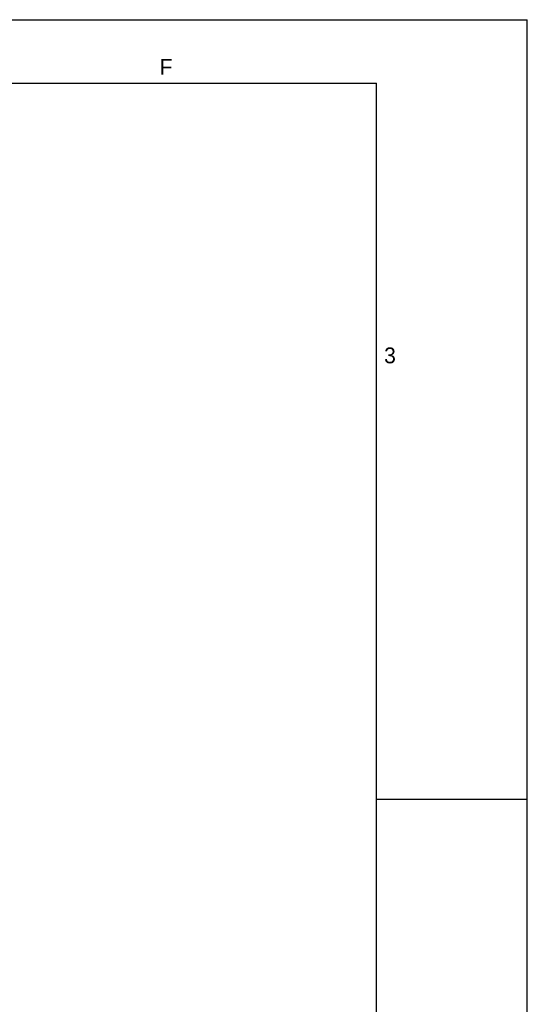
# Model space of a CAD drawing. Header units: millimetres. Extents: x 0 to 594, y 0 to 420.
# Tile 236 of 236: x 514 to 594, y 265 to 420. Entities that reach past the tile are written whole.
import ezdxf

# ---------------------------------------------------------------- set-up
doc = ezdxf.new("R2010")
doc.units = ezdxf.units.MM
doc.header["$LTSCALE"] = 32.67
doc.layers.get('0').update_dxf_attribs({"linetype": 'CONTINUOUS'})
doc.styles.add('TEXTSTYLE_2', font='trium.ttf')

msp = doc.modelspace()

# ---------------------------------------------------------------- linework, layer by layer
at = {"color": 2, "linetype": 'CONTINUOUS'}
for p, q in [((0, 420), (594, 420)), ((594, 0), (594, 420)), ((570.21398, 297), (594, 297))]:
    msp.add_line(p, q, dxfattribs=at)
at = {"color": 7, "linetype": 'CONTINUOUS'}
for p in [(20, 410), (570.21398, 10)]:
    msp.add_line(p, (570.21398, 410), dxfattribs=at)

# ---------------------------------------------------------------- texts
at = {"color": 2, "linetype": 'CONTINUOUS', "char_height": 2.5, "attachment_point": 2, "line_spacing_factor": 0.9, "style": 'TEXTSTYLE_2'}
for s, insert, width in [('F', (536.97979, 413.81888), 2.1111111), ('3', (572.31806, 368.26907), 1.9166667)]:
    msp.add_mtext(s, dxfattribs=dict(at, insert=insert, width=width))

doc.saveas('drawing.dxf')
